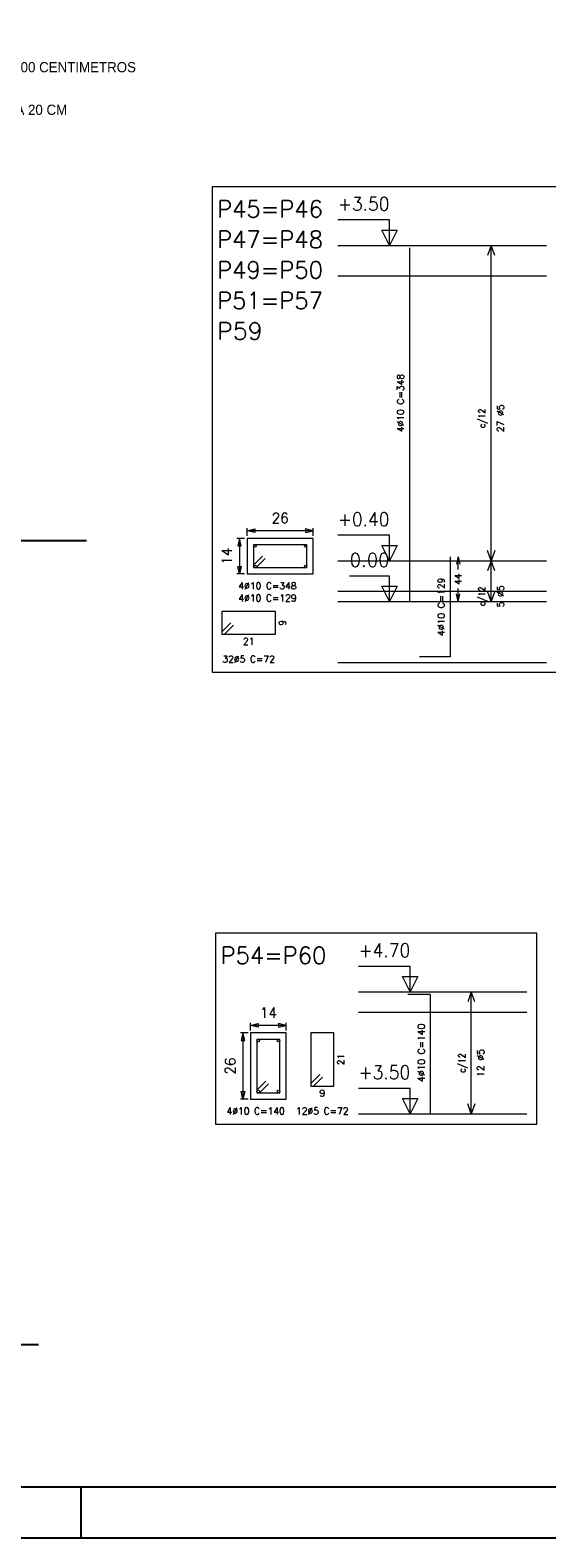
# Model space of a CAD drawing. Header units: millimetres. Extents: x -80 to 444, y 0 to 170.
# Tile 19 of 133: x 20 to 30, y 65 to 95. Entities that reach past the tile are written whole.
import ezdxf
from ezdxf import colors
from ezdxf.entities.mleader import LeaderData, LeaderLine
from ezdxf.enums import TextEntityAlignment as Align
from ezdxf.math import Vec2, Vec3

# ---------------------------------------------------------------- set-up
doc = ezdxf.new("R2010")
doc.units = ezdxf.units.MM
for name, color, linetype, lineweight in [('ARM_LONGITUDINAL', 3, 'Continuous', 0), ('ARM_TRANSVERSAL', 2, 'Continuous', 0), ('COMP_BARRAS', 3, 'Continuous', 9), ('COMP_ESTRIBOS', 2, 'Continuous', 9), ('COMP_INDNIVEL', 4, 'Continuous', 0), ('COMP_LAJE', 1, 'Continuous', 0), ('COMP_NIVEL', 4, 'Continuous', 15), ('COMP_TEXTOS', 5, 'Continuous', 0), ('QUADRO_PILAR', 8, 'Continuous', 20), ('REF_REFERENCIAS', 8, 'Continuous', 15), ('SEC_BARRAS', 3, 'Continuous', 9), ('SEC_COTAS', 4, 'Continuous', 0), ('SEC_DIM_PILAR', 4, 'Continuous', 9), ('SEC_ESTRIBO', 2, 'Continuous', 9), ('SEC_SECAO', 1, 'Continuous', 9)]:
    doc.layers.add(name, color=color, linetype=linetype, lineweight=lineweight)
doc.styles.add('CYPETXT', font='romans', dxfattribs={"height": 0.2})
doc.styles.add('GULIM', font='txt')

# ---------------------------------------------------------------- blocks, each defined once
blk = doc.blocks.new('_Open30')
at = {"color": 0, "linetype": 'ByBlock', "lineweight": -2}
for p, q in [((-1, 0.27), (0, 0)), ((0, 0), (-1, -0.27)), ((0, 0), (-1, 0))]:
    blk.add_line(p, q, dxfattribs=at)

msp = doc.modelspace()

# ---------------------------------------------------------------- linework, layer by layer
at = {"color": 2}
for p, q in [((8.8663, 84.6101), (21.205, 84.6101)), ((6.7353, 68.8021), (20.2643, 68.8021))]:
    msp.add_line(p, q, dxfattribs=at)
at = {"color": 1}
msp.add_line((21.1, 65), (21.1, 66), dxfattribs=at)
at = {"color": 2}
msp.add_lwpolyline([(0, 124.4), (0, 65), (84.1, 65), (84.1, 124.4)], close=True, dxfattribs=at)
at = {"color": 6}
msp.add_lwpolyline([(2.5, 123.4), (2.5, 66), (83.1, 66), (83.1, 123.4)], close=True, dxfattribs=at)
at = {"layer": 'COMP_BARRAS'}
for p, q in [((27.5658, 83.41), (27.5658, 90.36)), ((28.3658, 82.32), (28.3658, 84.29)), ((28.3658, 82.32), (27.7558, 82.32))]:
    msp.add_line(p, q, dxfattribs=at)
msp.add_lwpolyline([(27.9739, 73.3356), (27.9739, 75.6856), (27.5239, 75.6856)], dxfattribs=at)
at = {"layer": 'COMP_ESTRIBOS'}
for p, q in [((29.1658, 84.21), (29.1658, 90.41)), ((29.1658, 83.41), (29.1658, 84.21)), ((28.7739, 73.3356), (28.7739, 75.7356))]:
    msp.add_line(p, q, dxfattribs=at)
for points in [[(29.2358, 90.21), (29.1658, 90.41), (29.0958, 90.21)], [(29.2358, 84.41), (29.1658, 84.21), (29.0958, 84.41)], [(29.2358, 84.01), (29.1658, 84.21), (29.0958, 84.01)], [(29.2358, 83.61), (29.1658, 83.41), (29.0958, 83.61)], [(28.8439, 75.5356), (28.7739, 75.7356), (28.7039, 75.5356)], [(28.8439, 73.5356), (28.7739, 73.3356), (28.7039, 73.5356)]]:
    msp.add_lwpolyline(points, dxfattribs=at)
at = {"layer": 'COMP_INDNIVEL'}
for points in [[(27.1658, 90.41), (27.1658, 90.91), (26.1498, 90.91)], [(27.1658, 84.21), (27.1658, 84.71), (26.1498, 84.71)], [(27.1658, 83.41), (27.1658, 83.91), (26.3818, 83.91)], [(27.5739, 75.7356), (27.5739, 76.2356), (26.5579, 76.2356)], [(27.5739, 73.3356), (27.5739, 73.8356), (26.5579, 73.8356)]]:
    msp.add_lwpolyline(points, dxfattribs=at)
for points in [[(27.1658, 90.41), (27.0158, 90.71), (27.3158, 90.71), (27.1658, 90.41)], [(27.1658, 84.21), (27.0158, 84.51), (27.3158, 84.51), (27.1658, 84.21)], [(27.1658, 83.41), (27.0158, 83.71), (27.3158, 83.71), (27.1658, 83.41)], [(27.5739, 75.7356), (27.4239, 76.0356), (27.7239, 76.0356), (27.5739, 75.7356)], [(27.5739, 73.3356), (27.4239, 73.6356), (27.7239, 73.6356), (27.5739, 73.3356)]]:
    msp.add_lwpolyline(points, close=True, dxfattribs=at)
at = {"layer": 'COMP_LAJE'}
for p, q in [((26.1498, 90.41), (30.2558, 90.41)), ((26.1498, 89.81), (30.2558, 89.81)), ((26.1498, 84.21), (30.2558, 84.21)), ((26.1498, 83.61), (30.2558, 83.61)), ((26.1498, 83.41), (30.2558, 83.41)), ((26.1498, 82.21), (30.2558, 82.21)), ((26.5579, 75.7356), (29.8639, 75.7356)), ((26.5579, 75.3356), (29.8639, 75.3356)), ((26.5579, 73.3356), (29.8639, 73.3356))]:
    msp.add_line(p, q, dxfattribs=at)
at = {"layer": 'COMP_TEXTOS'}
for p, q in [((28.5158, 84.29), (28.4808, 84.14)), ((28.5158, 84.29), (28.5508, 84.14)), ((28.5158, 84.037), (28.5158, 84.29)), ((28.5158, 83.41), (28.5158, 83.663)), ((28.5158, 83.41), (28.4808, 83.56)), ((28.5158, 83.41), (28.5508, 83.56))]:
    msp.add_line(p, q, dxfattribs=at)
at = {"layer": 'QUADRO_PILAR'}
for points in [[(23.6758, 82.02), (30.4558, 82.02), (30.4558, 91.56), (23.6758, 91.56), (23.6758, 82.02)], [(23.7439, 73.1356), (30.0639, 73.1356), (30.0639, 76.8856), (23.7439, 76.8856), (23.7439, 73.1356)]]:
    msp.add_lwpolyline(points, close=True, dxfattribs=at)
at = {"layer": 'SEC_BARRAS'}
for centre in [(24.5158, 84.5), (25.5158, 84.5), (24.5158, 84.1), (25.5158, 84.1), (24.5839, 74.7756), (24.9839, 74.7756), (24.5839, 73.7756), (24.9839, 73.7756)]:
    msp.add_circle(centre, 0.025, dxfattribs=at)
at = {"layer": 'SEC_COTAS'}
for p, q in [((24.3658, 84.7), (24.3658, 84.85)), ((25.6658, 84.8), (24.3658, 84.8)), ((25.6658, 84.7), (25.6658, 84.85)), ((24.3158, 84.65), (24.1658, 84.65)), ((24.2158, 84.65), (24.2158, 83.95)), ((24.3158, 83.95), (24.1658, 83.95)), ((24.4339, 74.9756), (24.4339, 75.1256)), ((25.1339, 75.0756), (24.4339, 75.0756)), ((25.1339, 74.9756), (25.1339, 75.1256)), ((24.3839, 74.9256), (24.2339, 74.9256)), ((24.2839, 74.9256), (24.2839, 73.6256)), ((24.3839, 73.6256), (24.2339, 73.6256))]:
    msp.add_line(p, q, dxfattribs=at)
for points in [[(24.3658, 84.8), (24.5158, 84.835), (24.5158, 84.765), (24.3658, 84.8)], [(25.6658, 84.8), (25.5158, 84.835), (25.5158, 84.765), (25.6658, 84.8)], [(24.2158, 84.65), (24.1808, 84.5), (24.2508, 84.5), (24.2158, 84.65)], [(24.2158, 83.95), (24.1808, 84.1), (24.2508, 84.1), (24.2158, 83.95)], [(24.4339, 75.0756), (24.5839, 75.1106), (24.5839, 75.0406), (24.4339, 75.0756)], [(25.1339, 75.0756), (24.9839, 75.1106), (24.9839, 75.0406), (25.1339, 75.0756)], [(24.2839, 74.9256), (24.2489, 74.7756), (24.3189, 74.7756), (24.2839, 74.9256)], [(24.2839, 73.6256), (24.2489, 73.7756), (24.3189, 73.7756), (24.2839, 73.6256)]]:
    msp.add_lwpolyline(points, close=True, dxfattribs=at)
at = {"layer": 'SEC_ESTRIBO'}
for p, q in [((24.4908, 84.125), (24.6676, 84.3017)), ((24.5408, 84.075), (24.7176, 84.2517)), ((23.8708, 82.815), (24.0476, 82.9917)), ((23.9208, 82.765), (24.0976, 82.9417)), ((25.6189, 73.9306), (25.7957, 74.1074)), ((24.5589, 73.8006), (24.7357, 73.9774)), ((24.6089, 73.7506), (24.7857, 73.9274)), ((25.6689, 73.8806), (25.8457, 74.0574))]:
    msp.add_line(p, q, dxfattribs=at)
for points in [[(24.4908, 84.075), (25.5408, 84.075), (25.5408, 84.525), (24.4908, 84.525), (24.4908, 84.075)], [(23.8708, 82.765), (24.9208, 82.765), (24.9208, 83.215), (23.8708, 83.215), (23.8708, 82.765)], [(24.5589, 73.7506), (25.0089, 73.7506), (25.0089, 74.8006), (24.5589, 74.8006), (24.5589, 73.7506)], [(25.6189, 73.8806), (26.0689, 73.8806), (26.0689, 74.9306), (25.6189, 74.9306), (25.6189, 73.8806)]]:
    msp.add_lwpolyline(points, close=True, dxfattribs=at)
at = {"layer": 'SEC_SECAO'}
for points in [[(24.3658, 83.95), (25.6658, 83.95), (25.6658, 84.65), (24.3658, 84.65), (24.3658, 83.95)], [(24.4339, 73.6256), (25.1339, 73.6256), (25.1339, 74.9256), (24.4339, 74.9256), (24.4339, 73.6256)]]:
    msp.add_lwpolyline(points, close=True, dxfattribs=at)

# ---------------------------------------------------------------- texts
at = {"layer": 'ARM_LONGITUDINAL', "style": 'CYPETXT'}
for s, width, p, p2 in [('4%%c10 C=348', 0.883235, (24.1938, 83.65), (25.3378, 83.65)), ('4%%c10 C=129', 0.887586, (24.1938, 83.41), (25.3378, 83.41)), ('4%%c10 C=140', 0.883235, (23.9619, 73.3256), (25.1059, 73.3256))]:
    msp.add_text(s, height=0.133333, dxfattribs=dict(at, width=width)).set_placement(p, p2, align=Align.FIT)
at = {"layer": 'ARM_TRANSVERSAL', "style": 'CYPETXT'}
for s, height, width, p, p2 in [('9', 0.1333, 1.1025, (25.1258, 82.934), (25.1258, 83.046)), ('21', 0.13333, 1.138065, (26.2739, 74.2936), (26.2739, 74.5176))]:
    msp.add_text(s, height=height, rotation=90, dxfattribs=dict(at, width=width)).set_placement(p, p2, align=Align.FIT)
for s, height, width, p, p2 in [('21', 0.13333, 1.138065, (24.2838, 82.56), (24.5078, 82.56)), ('32%%c5 C=72', 0.133333, 0.88337, (23.8798, 82.21), (24.9118, 82.21)), ('9', 0.1333, 1.1025, (25.7879, 73.6756), (25.8999, 73.6756)), ('12%%c5 C=72', 0.133333, 0.88337, (25.3279, 73.3256), (26.3599, 73.3256))]:
    msp.add_text(s, height=height, dxfattribs=dict(at, width=width)).set_placement(p, p2, align=Align.FIT)
at = {"layer": 'COMP_NIVEL', "style": 'CYPETXT'}
for s, width, p, p2 in [('+3.50', 0.860323, (26.1498, 91.0933), (27.1658, 91.0933)), ('+0.40', 0.860323, (26.1498, 84.8933), (27.1658, 84.8933)), ('0.00', 0.921493, (26.3818, 84.0933), (27.1658, 84.0933)), ('+4.70', 0.860323, (26.5579, 76.419), (27.5739, 76.419)), ('+3.50', 0.860323, (26.5579, 74.019), (27.5739, 74.019))]:
    msp.add_text(s, height=0.26667, dxfattribs=dict(at, width=width)).set_placement(p, p2, align=Align.FIT)
at = {"layer": 'COMP_TEXTOS', "style": 'CYPETXT'}
for s, height, width, p, p2 in [('4%%c10 C=348', 0.133333, 0.883235, (27.4492, 86.738), (27.4492, 87.882)), ('c/12', 0.13333, 0.777273, (29.0492, 86.82), (29.0492, 87.2)), ('27 %%c5', 0.13333, 0.889794, (29.4158, 86.736), (29.4158, 87.284)), ('44', 0.13333, 0.928421, (28.5825, 83.738), (28.5825, 83.962)), ('4%%c10 C=129', 0.133333, 0.887586, (28.2492, 82.733), (28.2492, 83.877)), ('c/12', 0.13333, 0.777273, (29.0492, 83.32), (29.0492, 83.7)), ('5 %%c5', 0.13333, 0.891818, (29.4158, 83.292), (29.4158, 83.728)), ('4%%c10 C=140', 0.133333, 0.883235, (27.8572, 73.9636), (27.8572, 75.1076)), ('c/12', 0.13333, 0.777273, (28.6572, 74.1456), (28.6572, 74.5256)), ('12 %%c5', 0.13333, 0.889794, (29.0239, 74.0616), (29.0239, 74.6096))]:
    msp.add_text(s, height=height, rotation=90, dxfattribs=dict(at, width=width)).set_placement(p, p2, align=Align.FIT)
at = {"layer": 'REF_REFERENCIAS', "style": 'CYPETXT'}
for s, width, p, p2 in [('P45=P46', 0.903724, (23.7758, 90.96), (25.8558, 90.96)), ('P47=P48', 0.903724, (23.7758, 90.36), (25.8558, 90.36)), ('P49=P50', 0.903724, (23.7758, 89.76), (25.8558, 89.76)), ('P51=P57', 0.903724, (23.7758, 89.16), (25.8558, 89.16)), ('P59', 0.989211, (23.7758, 88.56), (24.6708, 88.56)), ('P54=P60', 0.903724, (23.8439, 76.2856), (25.9239, 76.2856))]:
    msp.add_text(s, height=0.33333, dxfattribs=dict(at, width=width)).set_placement(p, p2, align=Align.FIT)
at = {"layer": 'SEC_DIM_PILAR', "style": 'CYPETXT'}
for s, width, p, p2 in [('26', 0.953514, (24.8478, 84.95), (25.1838, 84.95)), ('14', 0.928421, (24.6159, 75.2256), (24.9519, 75.2256))]:
    msp.add_text(s, height=0.2, dxfattribs=dict(at, width=width)).set_placement(p, p2, align=Align.FIT)
for s, width, p, p2 in [('14', 0.928421, (24.0658, 84.132), (24.0658, 84.468)), ('26', 0.953514, (24.1339, 74.1076), (24.1339, 74.4436))]:
    msp.add_text(s, height=0.2, rotation=90, dxfattribs=dict(at, width=width)).set_placement(p, p2, align=Align.FIT)

# ---------------------------------------------------------------- leaders
at = {"color": 152}
ml = msp.add_multileader_mtext('Standard', dxfattribs=at)
ml.set_content('{\\fGulim|b0|i0|c129|p34;4D10 / CORTE: 300 CENTIMETROS}', color=152, style='GULIM')
ml.set_leader_properties()
ml.set_arrow_properties(name='OPEN30')
ml.build(insert=Vec2(0, 0))
ml.multileader.update_dxf_attribs({"dogleg_length": 0.25, "arrow_head_size": 0.1})
ctx = ml.context
ctx.base_point, ctx.char_height, ctx.arrow_head_size, ctx.landing_gap_size, ctx.plane_origin = Vec3(17.6611, 93.9021), 0.2, 0.1, 0.2, Vec3(16.3052, 93.5355)
notes = []
notes.append((ctx, [(0, (1, 1, 0), (17.1611, 93.9021), (1, 0), 0.5, [(3, [(15.9802, 93.5355), (15.6352, 93.8805), (15.2902, 93.5355), (15.6352, 93.1905)], 0, [])])]))
ctx.mtext.insert, ctx.mtext.flow_direction = Vec3(17.8611, 94.014), 5
ml = msp.add_multileader_mtext('Standard', dxfattribs=at)
ml.set_content('ESTRIBOS CADA 20 CM', color=152, style='GULIM')
ml.set_leader_properties()
ml.set_arrow_properties(name='OPEN30')
ml.build(insert=Vec2(0, 0))
ml.multileader.update_dxf_attribs({"dogleg_length": 0.25, "arrow_head_size": 0.1})
ctx = ml.context
ctx.base_point, ctx.char_height, ctx.arrow_head_size, ctx.landing_gap_size, ctx.plane_origin = Vec3(17.6611, 93.0733), 0.2, 0.1, 0.2, Vec3(16.3052, 92.7067)
notes.append((ctx, [(0, (1, 1, 0), (17.1611, 93.0733), (1, 0), 0.5, [(1, [(15.7813, 93.1316)], 0, [])])]))
ctx.mtext.insert, ctx.mtext.flow_direction = Vec3(17.8611, 93.1761), 5
for ctx, leaders in notes:
    for number, flags, end, landing, length, lines in leaders:
        leader = LeaderData()
        leader.index, (leader.has_last_leader_line, leader.has_dogleg_vector, leader.attachment_direction) = number, flags
        leader.last_leader_point, leader.dogleg_vector, leader.dogleg_length = Vec3(end), Vec3(landing), length
        for number, points, colour, breaks in lines:
            line = LeaderLine()
            line.index, line.vertices, line.color, line.breaks = number, Vec3.list(points), colors.encode_raw_color(colour), breaks
            leader.lines.append(line)
        ctx.leaders.append(leader)

doc.saveas('drawing.dxf')
